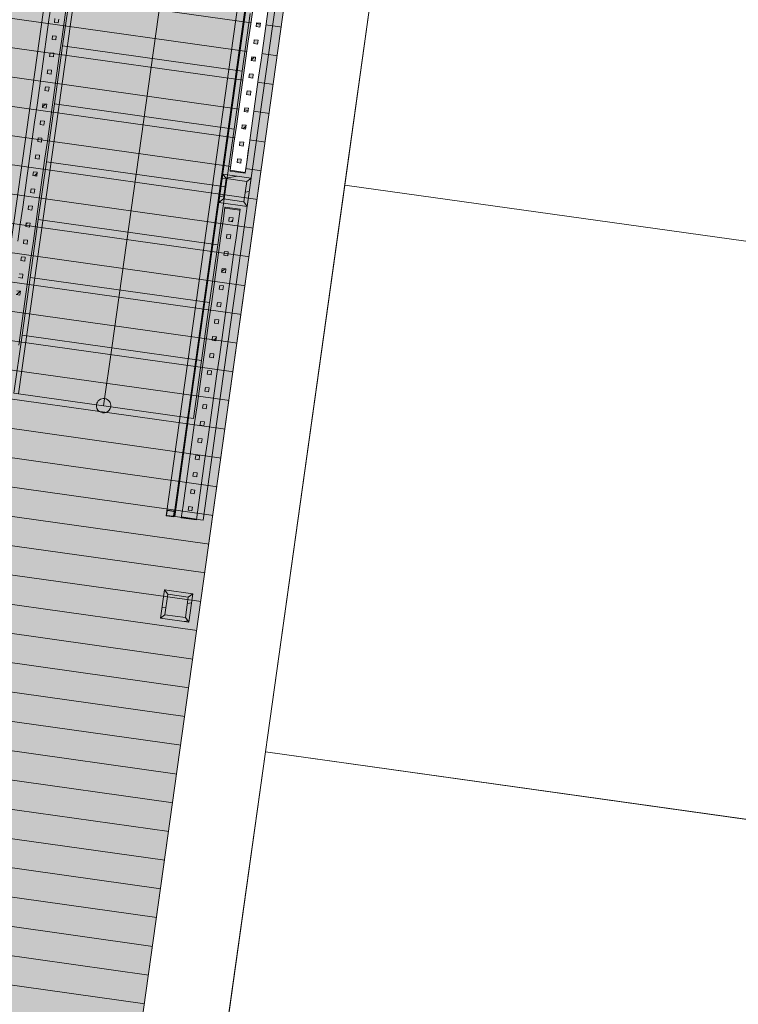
# Model space of a CAD drawing. Header units: millimetres. Extents: x 74467 to 235410, y -65 to 114857.
# Tile 154 of 256: x 97268 to 101035, y 71684 to 76843. Entities that reach past the tile are written whole.
import ezdxf

# ---------------------------------------------------------------- set-up
doc = ezdxf.new("R2010")
doc.units = ezdxf.units.MM
doc.header["$MEASUREMENT"] = 0
doc.linetypes.add('Kriipsjoon', pattern=[3527.298, 2469.2356, -1058.0624])
doc.linetypes.add('Wipeout_Contour', pattern=[1000, 0, -1000])
for name, color, linetype in [('00 Kunstikonkursi LÜ jaoks asendi 2D', 7, 'Continuous'), ('1235 Vahelaed.AR', 7, 'Continuous'), ('1251 Rõdupiirded.AR', 7, 'Continuous'), ('1253 Rõdutrepid.AR', 7, 'Continuous'), ('1253 Terrassipostid.AR', 7, 'Continuous'), ('1253 Välisterrassid.AR', 7, 'Continuous')]:
    doc.layers.add(name, color=color, linetype=linetype)
pattern_1 = [(45, (0, 0), (-159.09903, 159.09903), []), (45, (-53.03, 53.03), (-159.09903, 159.09903), [])]
pattern_2 = [(10, (0, 0), (-15.628336, 88.632695), [])]

# ---------------------------------------------------------------- blocks, each defined once
blk = doc.blocks.new('Slab_2_1', base_point=(97924.2, 91486.6))
at = {"layer": '1253 Välisterrassid.AR', "linetype": 'Continuous', "lineweight": 13, "true_color": 0xcdcecd}
h = blk.add_hatch(dxfattribs=at)
h.set_pattern_fill('Põrandalaud_0001', color=254, style=0, pattern_type=2)
h.set_pattern_definition([(352, (109408.39, 80356.21), (21.1543, 150.5207), [])])
h.paths.add_polyline_path([(97924.2, 91486.6), (94848.5, 69601.6), (97576.7, 69218.2), (100269, 88374.9), (121846.9, 85342.4), (119898.5, 71478.6), (121636.4, 71234.4), (123968.3, 87826.3)])
at = {"layer": '1253 Välisterrassid.AR', "color": 7, "linetype": 'Continuous', "lineweight": 13, "flags": 128}
blk.add_lwpolyline([(97924.2, 91486.6), (123968.3, 87826.3), (121636.4, 71234.4), (119898.5, 71478.6), (121846.9, 85342.4), (100269, 88374.9), (97576.7, 69218.2), (94848.5, 69601.6)], close=True, dxfattribs=at)
blk = doc.blocks.new('Slab_18_1', base_point=(93030.2, 94685.9))
at = {"color": 254, "linetype": 'Wipeout_Contour', "lineweight": 0, "ltscale": 774606.085274}
blk.add_wipeout([(93030.2, 94685.9), (90077.6, 73665.2), (95019, 72970.7), (98070.9, 94685.9), (96652.6, 94685.9), (94919.6, 94685.9)], dxfattribs=at).dxf.layer = '1235 Vahelaed.AR'
blk = doc.blocks.new('Stair_1_1')
at = {"layer": '1253 Rõdutrepid.AR', "linetype": 'Continuous', "lineweight": 0, "true_color": 0x000000}
blk.add_hatch(color=178, dxfattribs=at).paths.add_polyline_path([(97670.5, 74825.5, 1), (97744.8, 74815.1, 1)])
at = {"layer": '1253 Rõdutrepid.AR', "color": 7, "linetype": 'Continuous', "lineweight": 13}
for p, q in [((97113.5, 74903.8), (98136.1, 82180.3)), ((98284.6, 82159.4), (97262, 74882.9)), ((98153.2, 74757.7), (99175.9, 82034.2)), ((99324.4, 82013.3), (98301.8, 74736.8)), ((97750.2, 75123.5), (98687.7, 81793.6)), ((97492.9, 76705.5), (97535.5, 77008.7)), ((98476.3, 76876.5), (98433.7, 76573.3)), ((97450.3, 76402.3), (97492.9, 76705.5)), ((97492.9, 76705.5), (98433.7, 76573.3)), ((98433.7, 76573.3), (97492.9, 76705.5)), ((98433.7, 76573.3), (98391.1, 76270.1)), ((97407.7, 76099.2), (97450.3, 76402.3)), ((97450.3, 76402.3), (98391.1, 76270.1)), ((98391.1, 76270.1), (97450.3, 76402.3)), ((98391.1, 76270.1), (98348.4, 75966.9)), ((97365.1, 75796), (97407.7, 76099.2)), ((97407.7, 76099.2), (98348.4, 75966.9)), ((98348.4, 75966.9), (97407.7, 76099.2)), ((98348.4, 75966.9), (98305.8, 75663.8)), ((97322.5, 75492.8), (97365.1, 75796)), ((97365.1, 75796), (98305.8, 75663.8)), ((98305.8, 75663.8), (97365.1, 75796)), ((98305.8, 75663.8), (98263.2, 75360.6)), ((97279.9, 75189.6), (97322.5, 75492.8)), ((97322.5, 75492.8), (98263.2, 75360.6)), ((98263.2, 75360.6), (97322.5, 75492.8)), ((98263.2, 75360.6), (98220.6, 75057.4)), ((97237.2, 74886.4), (97279.9, 75189.6)), ((97279.9, 75189.6), (98220.6, 75057.4)), ((98220.6, 75057.4), (97279.9, 75189.6)), ((97707.6, 74820.3), (97750.2, 75123.5)), ((98220.6, 75057.4), (98178, 74754.2)), ((98178, 74754.2), (97237.2, 74886.4)), ((98080.6, 74240.7), (98153.2, 74757.7)), ((98301.8, 74736.8), (98229.1, 74219.8)), ((98229.1, 74219.8), (98080.6, 74240.7))]:
    blk.add_line(p, q, dxfattribs=at)
at = {"layer": '1253 Rõdutrepid.AR', "color": 7, "linetype": 'Continuous', "lineweight": 13, "flags": 128}
blk.add_lwpolyline([(97670.5, 74825.5, -1), (97744.8, 74815.1, -1)], format="xyb", close=True, dxfattribs=at)
blk = doc.blocks.new('Curtain Wall_7_1')
at = {"layer": '1251 Rõdupiirded.AR', "color": 7, "linetype": 'Continuous', "lineweight": 13, "flags": 128}
for points in [[(98649.8, 78039.7), (98641.3, 77979.1), (98628.8, 77890), (98616.3, 77800.9), (98603.8, 77711.8), (98591.2, 77622.6), (98578.7, 77533.5), (98566.2, 77444.4), (98553.7, 77355.3), (98541.1, 77266.1), (98528.6, 77177), (98516.1, 77087.9), (98503.6, 76998.8), (98491, 76909.6), (98478.5, 76820.5), (98466, 76731.4), (98453.5, 76642.3), (98440.9, 76553.2), (98428.4, 76464), (98415.9, 76374.9), (98403.4, 76285.8), (98390.8, 76196.7), (98378.3, 76107.5), (98370.1, 76049.3)], [(98729.1, 78028.6), (98720.6, 77968), (98708, 77878.9), (98695.5, 77789.8), (98683, 77700.6), (98670.5, 77611.5), (98657.9, 77522.4), (98645.4, 77433.3), (98632.9, 77344.1), (98620.4, 77255), (98607.8, 77165.9), (98595.3, 77076.8), (98582.8, 76987.6), (98570.3, 76898.5), (98557.7, 76809.4), (98545.2, 76720.3), (98532.7, 76631.1), (98520.1, 76542), (98507.6, 76452.9), (98495.1, 76363.8), (98482.6, 76274.6), (98470, 76185.5), (98457.5, 76096.4), (98449.3, 76038.1)], [(98729.1, 78028.6), (98649.8, 78039.7)], [(98370.1, 76049.3), (98449.3, 76038.1)]]:
    blk.add_lwpolyline(points, dxfattribs=at)
at = {"color": 254, "linetype": 'Wipeout_Contour', "lineweight": 0, "ltscale": 1499496.397090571}
blk.add_wipeout([(98478.5, 76820.5), (98508.2, 76816.4), (98509.8, 76827.4), (98529.6, 76824.6), (98528, 76813.6), (98557.7, 76809.4), (98570.3, 76898.5), (98540.5, 76902.7), (98539.3, 76893.9), (98519.5, 76896.7), (98520.7, 76905.5), (98491, 76909.6)], dxfattribs=at).dxf.layer = '1251 Rõdupiirded.AR'
at = {"color": 254, "linetype": 'Wipeout_Contour', "lineweight": 0, "ltscale": 1497944.472191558}
blk.add_wipeout([(98453.5, 76642.3), (98483.2, 76638.1), (98484.7, 76649.2), (98504.5, 76646.4), (98503, 76635.3), (98532.7, 76631.1), (98545.2, 76720.3), (98515.5, 76724.4), (98514.3, 76715.7), (98494.5, 76718.5), (98495.7, 76727.2), (98466, 76731.4)], dxfattribs=at).dxf.layer = '1251 Rõdupiirded.AR'
at = {"color": 254, "linetype": 'Wipeout_Contour', "lineweight": 0, "ltscale": 1494845.152150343}
blk.add_wipeout([(98403.4, 76285.8), (98433.1, 76281.6), (98434.6, 76292.7), (98454.4, 76289.9), (98452.9, 76278.8), (98482.6, 76274.6), (98495.1, 76363.8), (98465.4, 76367.9), (98464.2, 76359.2), (98444.4, 76362), (98445.6, 76370.7), (98415.9, 76374.9)], dxfattribs=at).dxf.layer = '1251 Rõdupiirded.AR'
at = {"color": 254, "linetype": 'Wipeout_Contour', "lineweight": 0, "ltscale": 995373.622584}
blk.add_wipeout([(98386.7, 76167.4), (98378.3, 76107.5), (98408, 76103.4), (98409.6, 76114.4), (98429.4, 76111.6), (98427.8, 76100.6), (98457.5, 76096.4), (98465.9, 76156.2)], dxfattribs=at).dxf.layer = '1251 Rõdupiirded.AR'
at = {"color": 254, "linetype": 'Wipeout_Contour', "lineweight": 0, "ltscale": 499899.814595}
blk.add_wipeout([(98491.9, 76915.8), (98491, 76909.6), (98520.7, 76905.5), (98521.6, 76911.6)], dxfattribs=at).dxf.layer = '1251 Rõdupiirded.AR'
at = {"color": 254, "linetype": 'Wipeout_Contour', "lineweight": 0, "ltscale": 1498720.246405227}
blk.add_wipeout([(98466, 76731.4), (98495.7, 76727.2), (98497.2, 76738.3), (98517, 76735.5), (98515.5, 76724.4), (98545.2, 76720.3), (98557.7, 76809.4), (98528, 76813.6), (98526.8, 76804.8), (98507, 76807.6), (98508.2, 76816.4), (98478.5, 76820.5)], dxfattribs=at).dxf.layer = '1251 Rõdupiirded.AR'
at = {"color": 254, "linetype": 'Wipeout_Contour', "lineweight": 0, "ltscale": 1497169.075072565}
blk.add_wipeout([(98440.9, 76553.2), (98470.6, 76549), (98472.2, 76560), (98492, 76557.2), (98490.4, 76546.2), (98520.1, 76542), (98532.7, 76631.1), (98503, 76635.3), (98501.7, 76626.6), (98481.9, 76629.3), (98483.2, 76638.1), (98453.5, 76642.3)], dxfattribs=at).dxf.layer = '1251 Rõdupiirded.AR'
at = {"color": 254, "linetype": 'Wipeout_Contour', "lineweight": 0, "ltscale": 1495619.41442606}
blk.add_wipeout([(98415.9, 76374.9), (98445.6, 76370.7), (98447.1, 76381.8), (98466.9, 76379), (98465.4, 76367.9), (98495.1, 76363.8), (98507.6, 76452.9), (98477.9, 76457.1), (98476.7, 76448.3), (98456.9, 76451.1), (98458.1, 76459.9), (98428.4, 76464)], dxfattribs=at).dxf.layer = '1251 Rõdupiirded.AR'
at = {"color": 254, "linetype": 'Wipeout_Contour', "lineweight": 0, "ltscale": 1494071.269281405}
blk.add_wipeout([(98390.8, 76196.7), (98420.5, 76192.5), (98422.1, 76203.5), (98441.9, 76200.7), (98440.3, 76189.7), (98470, 76185.5), (98482.6, 76274.6), (98452.9, 76278.8), (98451.6, 76270.1), (98431.8, 76272.8), (98433.1, 76281.6), (98403.4, 76285.8)], dxfattribs=at).dxf.layer = '1251 Rõdupiirded.AR'
at = {"color": 254, "linetype": 'Wipeout_Contour', "lineweight": 0, "ltscale": 995182.853075}
blk.add_wipeout([(98378.3, 76107.5), (98370.8, 76054.2), (98450, 76043.1), (98457.5, 76096.4), (98427.8, 76100.6), (98426.6, 76091.8), (98406.8, 76094.6), (98408, 76103.4)], dxfattribs=at).dxf.layer = '1251 Rõdupiirded.AR'
at = {"layer": '1251 Rõdupiirded.AR', "linetype": 'Continuous', "lineweight": 13, "true_color": 0x8c8d8c}
h = blk.add_hatch(dxfattribs=at)
h.set_pattern_fill('Teras_0001', color=252, style=0, pattern_type=2)
h.set_pattern_definition(pattern_1)
h.paths.add_polyline_path([(98507, 76807.6), (98526.8, 76804.8), (98529.6, 76824.6), (98509.8, 76827.4)])
h = blk.add_hatch(dxfattribs=at)
h.set_pattern_fill('Teras_0001', color=252, style=0, pattern_type=2)
h.set_pattern_definition(pattern_1)
h.paths.add_polyline_path([(98494.5, 76718.5), (98514.3, 76715.7), (98517, 76735.5), (98497.2, 76738.3)])
h = blk.add_hatch(dxfattribs=at)
h.set_pattern_fill('Teras_0001', color=252, style=0, pattern_type=2)
h.set_pattern_definition(pattern_1)
h.paths.add_polyline_path([(98481.9, 76629.3), (98501.7, 76626.6), (98504.5, 76646.4), (98484.7, 76649.2)])
h = blk.add_hatch(dxfattribs=at)
h.set_pattern_fill('Teras_0001', color=252, style=0, pattern_type=2)
h.set_pattern_definition(pattern_1)
h.paths.add_polyline_path([(98444.4, 76362), (98464.2, 76359.2), (98466.9, 76379), (98447.1, 76381.8)])
h = blk.add_hatch(dxfattribs=at)
h.set_pattern_fill('Teras_0001', color=252, style=0, pattern_type=2)
h.set_pattern_definition(pattern_1)
h.paths.add_polyline_path([(98431.8, 76272.8), (98451.6, 76270.1), (98454.4, 76289.9), (98434.6, 76292.7)])
h = blk.add_hatch(dxfattribs=at)
h.set_pattern_fill('Teras_0001', color=252, style=0, pattern_type=2)
h.set_pattern_definition(pattern_1)
h.paths.add_polyline_path([(98406.8, 76094.6), (98426.6, 76091.8), (98429.4, 76111.6), (98409.6, 76114.4)])
h = blk.add_hatch(dxfattribs=at)
h.set_pattern_fill('Teras_0001', color=252, style=0, pattern_type=2)
h.set_pattern_definition(pattern_1)
h.paths.add_polyline_path([(98370.8, 76054.2), (98370.1, 76049.3), (98449.3, 76038.1), (98450, 76043.1)])
at = {"layer": '1251 Rõdupiirded.AR', "color": 7, "linetype": 'Continuous', "lineweight": 15}
for p, q in [((98491.9, 76915.8), (98491.9, 76915.8)), ((98370.8, 76054.2), (98370.1, 76049.3)), ((98370.8, 76054.2), (98450, 76043.1)), ((98370.1, 76049.3), (98449.3, 76038.1)), ((98450, 76043.1), (98449.3, 76038.1))]:
    blk.add_line(p, q, dxfattribs=at)
at = {"layer": '1251 Rõdupiirded.AR', "color": 7, "linetype": 'Continuous', "lineweight": 13}
for p, q in [((98509.8, 76827.4), (98507, 76807.6)), ((98509.8, 76827.4), (98529.6, 76824.6)), ((98507, 76807.6), (98526.8, 76804.8)), ((98529.6, 76824.6), (98526.8, 76804.8)), ((98497.2, 76738.3), (98494.5, 76718.5)), ((98497.2, 76738.3), (98517, 76735.5)), ((98517, 76735.5), (98514.3, 76715.7)), ((98494.5, 76718.5), (98514.3, 76715.7)), ((98484.7, 76649.2), (98481.9, 76629.3)), ((98481.9, 76629.3), (98501.7, 76626.6)), ((98484.7, 76649.2), (98504.5, 76646.4)), ((98504.5, 76646.4), (98501.7, 76626.6)), ((98447.1, 76381.8), (98444.4, 76362)), ((98444.4, 76362), (98464.2, 76359.2)), ((98447.1, 76381.8), (98466.9, 76379)), ((98466.9, 76379), (98464.2, 76359.2)), ((98434.6, 76292.7), (98431.8, 76272.8)), ((98431.8, 76272.8), (98451.6, 76270.1)), ((98434.6, 76292.7), (98454.4, 76289.9)), ((98454.4, 76289.9), (98451.6, 76270.1)), ((98409.6, 76114.4), (98406.8, 76094.6)), ((98409.6, 76114.4), (98429.4, 76111.6)), ((98429.4, 76111.6), (98426.6, 76091.8)), ((98406.8, 76094.6), (98426.6, 76091.8))]:
    blk.add_line(p, q, dxfattribs=at)
at = {"color": 254, "linetype": 'Wipeout_Contour', "lineweight": 0, "ltscale": 500038.813151}
blk.add_wipeout([(98540.5, 76902.7), (98570.3, 76898.5), (98571.1, 76904.6), (98541.4, 76908.8)], dxfattribs=at).dxf.layer = '1251 Rõdupiirded.AR'
at = {"color": 254, "linetype": 'Wipeout_Contour', "lineweight": 0, "ltscale": 1496394.055634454}
blk.add_wipeout([(98428.4, 76464), (98458.1, 76459.9), (98459.7, 76470.9), (98479.5, 76468.1), (98477.9, 76457.1), (98507.6, 76452.9), (98520.1, 76542), (98490.4, 76546.2), (98489.2, 76537.4), (98469.4, 76540.2), (98470.6, 76549), (98440.9, 76553.2)], dxfattribs=at).dxf.layer = '1251 Rõdupiirded.AR'
at = {"color": 254, "linetype": 'Wipeout_Contour', "lineweight": 0, "ltscale": 995732.922155}
blk.add_wipeout([(98390.8, 76196.7), (98386.7, 76167.4), (98465.9, 76156.2), (98470, 76185.5), (98440.3, 76189.7), (98439.1, 76180.9), (98419.3, 76183.7), (98420.5, 76192.5)], dxfattribs=at).dxf.layer = '1251 Rõdupiirded.AR'
at = {"layer": '1251 Rõdupiirded.AR', "linetype": 'Continuous', "lineweight": 13, "true_color": 0x8c8d8c}
h = blk.add_hatch(dxfattribs=at)
h.set_pattern_fill('Teras_0001', color=252, style=0, pattern_type=2)
h.set_pattern_definition(pattern_1)
h.paths.add_polyline_path([(98571.1, 76904.6), (98571.1, 76904.7), (98491.9, 76915.8), (98491.9, 76915.8)])
h = blk.add_hatch(dxfattribs=at)
h.set_pattern_fill('Teras_0001', color=252, style=0, pattern_type=2)
h.set_pattern_definition(pattern_1)
h.paths.add_polyline_path([(98521.6, 76911.6), (98519.5, 76896.7), (98539.3, 76893.9), (98541.4, 76908.8)])
h = blk.add_hatch(dxfattribs=at)
h.set_pattern_fill('Teras_0001', color=252, style=0, pattern_type=2)
h.set_pattern_definition(pattern_1)
h.paths.add_polyline_path([(98469.4, 76540.2), (98489.2, 76537.4), (98492, 76557.2), (98472.2, 76560)])
h = blk.add_hatch(dxfattribs=at)
h.set_pattern_fill('Teras_0001', color=252, style=0, pattern_type=2)
h.set_pattern_definition(pattern_1)
h.paths.add_polyline_path([(98456.9, 76451.1), (98476.7, 76448.3), (98479.5, 76468.1), (98459.7, 76470.9)])
h = blk.add_hatch(dxfattribs=at)
h.set_pattern_fill('Teras_0001', color=252, style=0, pattern_type=2)
h.set_pattern_definition(pattern_1)
h.paths.add_polyline_path([(98419.3, 76183.7), (98439.1, 76180.9), (98441.9, 76200.7), (98422.1, 76203.5)])
at = {"layer": '1251 Rõdupiirded.AR', "color": 7, "linetype": 'Continuous', "lineweight": 15}
for p, q in [((98491.9, 76915.8), (98521.6, 76911.6)), ((98491.9, 76915.8), (98571.1, 76904.7)), ((98541.4, 76908.8), (98571.1, 76904.6)), ((98571.1, 76904.7), (98571.1, 76904.6))]:
    blk.add_line(p, q, dxfattribs=at)
at = {"layer": '1251 Rõdupiirded.AR', "color": 7, "linetype": 'Continuous', "lineweight": 13}
for p, q in [((98521.6, 76911.6), (98519.5, 76896.7)), ((98519.5, 76896.7), (98539.3, 76893.9)), ((98541.4, 76908.8), (98539.3, 76893.9)), ((98472.2, 76560), (98469.4, 76540.2)), ((98469.4, 76540.2), (98489.2, 76537.4)), ((98472.2, 76560), (98492, 76557.2)), ((98492, 76557.2), (98489.2, 76537.4)), ((98459.7, 76470.9), (98456.9, 76451.1)), ((98459.7, 76470.9), (98479.5, 76468.1)), ((98479.5, 76468.1), (98476.7, 76448.3)), ((98456.9, 76451.1), (98476.7, 76448.3)), ((98422.1, 76203.5), (98419.3, 76183.7)), ((98419.3, 76183.7), (98439.1, 76180.9)), ((98422.1, 76203.5), (98441.9, 76200.7)), ((98441.9, 76200.7), (98439.1, 76180.9))]:
    blk.add_line(p, q, dxfattribs=at)
at = {"layer": '1251 Rõdupiirded.AR', "color": 7, "linetype": 'Continuous', "lineweight": 13, "flags": 128}
for points in [[(98370.8, 76054.2), (98378.3, 76107.5), (98386.7, 76167.4), (98390.8, 76196.7), (98403.4, 76285.8), (98415.9, 76374.9), (98428.4, 76464), (98440.9, 76553.2), (98453.5, 76642.3), (98466, 76731.4), (98478.5, 76820.5), (98491, 76909.6), (98491.9, 76915.8)], [(98450, 76043.1), (98457.5, 76096.4), (98465.9, 76156.2), (98470, 76185.5), (98482.6, 76274.6), (98495.1, 76363.8), (98507.6, 76452.9), (98520.1, 76542), (98532.7, 76631.1), (98545.2, 76720.3), (98557.7, 76809.4), (98570.3, 76898.5), (98571.1, 76904.6)]]:
    blk.add_lwpolyline(points, dxfattribs=at)
blk = doc.blocks.new('Curtain Wall_8_1')
at = {"layer": '1251 Rõdupiirded.AR', "linetype": 'Continuous', "lineweight": 13, "true_color": 0x8c8d8c}
h = blk.add_hatch(dxfattribs=at)
h.set_pattern_fill('Teras_0001', color=252, style=0, pattern_type=2)
h.set_pattern_definition(pattern_1)
h.paths.add_polyline_path([(98422.9, 75850), (98343.7, 75861.1), (98343, 75856.2), (98422.2, 75845)])
h = blk.add_hatch(dxfattribs=at)
h.set_pattern_fill('Teras_0001', color=252, style=0, pattern_type=2)
h.set_pattern_definition(pattern_1)
h.paths.add_polyline_path([(98363.6, 75787.6), (98383.4, 75784.8), (98386.2, 75804.6), (98366.4, 75807.4)])
h = blk.add_hatch(dxfattribs=at)
h.set_pattern_fill('Teras_0001', color=252, style=0, pattern_type=2)
h.set_pattern_definition(pattern_1)
h.paths.add_polyline_path([(98351.1, 75698.5), (98370.9, 75695.7), (98373.7, 75715.5), (98353.9, 75718.3)])
h = blk.add_hatch(dxfattribs=at)
h.set_pattern_fill('Teras_0001', color=252, style=0, pattern_type=2)
h.set_pattern_definition(pattern_1)
h.paths.add_polyline_path([(98338.6, 75609.4), (98358.4, 75606.6), (98361.2, 75626.4), (98341.4, 75629.2)])
h = blk.add_hatch(dxfattribs=at)
h.set_pattern_fill('Teras_0001', color=252, style=0, pattern_type=2)
h.set_pattern_definition(pattern_1)
h.paths.add_polyline_path([(98326.1, 75520.2), (98345.9, 75517.5), (98348.6, 75537.3), (98328.8, 75540.1)])
h = blk.add_hatch(dxfattribs=at)
h.set_pattern_fill('Teras_0001', color=252, style=0, pattern_type=2)
h.set_pattern_definition(pattern_1)
h.paths.add_polyline_path([(98313.5, 75431.1), (98333.3, 75428.3), (98336.1, 75448.1), (98316.3, 75450.9)])
h = blk.add_hatch(dxfattribs=at)
h.set_pattern_fill('Teras_0001', color=252, style=0, pattern_type=2)
h.set_pattern_definition(pattern_1)
h.paths.add_polyline_path([(98301, 75342), (98320.8, 75339.2), (98323.6, 75359), (98303.8, 75361.8)])
h = blk.add_hatch(dxfattribs=at)
h.set_pattern_fill('Teras_0001', color=252, style=0, pattern_type=2)
h.set_pattern_definition(pattern_1)
h.paths.add_polyline_path([(98288.5, 75252.9), (98308.3, 75250.1), (98311.1, 75269.9), (98291.3, 75272.7)])
h = blk.add_hatch(dxfattribs=at)
h.set_pattern_fill('Teras_0001', color=252, style=0, pattern_type=2)
h.set_pattern_definition(pattern_1)
h.paths.add_polyline_path([(98276, 75163.7), (98295.8, 75161), (98298.5, 75180.8), (98278.7, 75183.6)])
h = blk.add_hatch(dxfattribs=at)
h.set_pattern_fill('Teras_0001', color=252, style=0, pattern_type=2)
h.set_pattern_definition(pattern_1)
h.paths.add_polyline_path([(98263.4, 75074.6), (98283.2, 75071.8), (98286, 75091.6), (98266.2, 75094.4)])
h = blk.add_hatch(dxfattribs=at)
h.set_pattern_fill('Teras_0001', color=252, style=0, pattern_type=2)
h.set_pattern_definition(pattern_1)
h.paths.add_polyline_path([(98250.9, 74985.5), (98270.7, 74982.7), (98273.5, 75002.5), (98253.7, 75005.3)])
h = blk.add_hatch(dxfattribs=at)
h.set_pattern_fill('Teras_0001', color=252, style=0, pattern_type=2)
h.set_pattern_definition(pattern_1)
h.paths.add_polyline_path([(98238.4, 74896.4), (98258.2, 74893.6), (98261, 74913.4), (98241.2, 74916.2)])
h = blk.add_hatch(dxfattribs=at)
h.set_pattern_fill('Teras_0001', color=252, style=0, pattern_type=2)
h.set_pattern_definition(pattern_1)
h.paths.add_polyline_path([(98225.9, 74807.3), (98245.7, 74804.5), (98248.4, 74824.3), (98228.6, 74827.1)])
h = blk.add_hatch(dxfattribs=at)
h.set_pattern_fill('Teras_0001', color=252, style=0, pattern_type=2)
h.set_pattern_definition(pattern_1)
h.paths.add_polyline_path([(98213.3, 74718.1), (98233.1, 74715.3), (98235.9, 74735.2), (98216.1, 74737.9)])
h = blk.add_hatch(dxfattribs=at)
h.set_pattern_fill('Teras_0001', color=252, style=0, pattern_type=2)
h.set_pattern_definition(pattern_1)
h.paths.add_polyline_path([(98200.8, 74629), (98220.6, 74626.2), (98223.4, 74646), (98203.6, 74648.8)])
h = blk.add_hatch(dxfattribs=at)
h.set_pattern_fill('Teras_0001', color=252, style=0, pattern_type=2)
h.set_pattern_definition(pattern_1)
h.paths.add_polyline_path([(98188.3, 74539.9), (98208.1, 74537.1), (98210.9, 74556.9), (98191.1, 74559.7)])
h = blk.add_hatch(dxfattribs=at)
h.set_pattern_fill('Teras_0001', color=252, style=0, pattern_type=2)
h.set_pattern_definition(pattern_1)
h.paths.add_polyline_path([(98175.8, 74450.8), (98195.6, 74448), (98198.3, 74467.8), (98178.5, 74470.6)])
h = blk.add_hatch(dxfattribs=at)
h.set_pattern_fill('Teras_0001', color=252, style=0, pattern_type=2)
h.set_pattern_definition(pattern_1)
h.paths.add_polyline_path([(98163.2, 74361.6), (98183, 74358.8), (98185.8, 74378.7), (98166, 74381.4)])
h = blk.add_hatch(dxfattribs=at)
h.set_pattern_fill('Teras_0001', color=252, style=0, pattern_type=2)
h.set_pattern_definition(pattern_1)
h.paths.add_polyline_path([(98150.7, 74272.5), (98170.5, 74269.7), (98173.3, 74289.5), (98153.5, 74292.3)])
h = blk.add_hatch(dxfattribs=at)
h.set_pattern_fill('Teras_0001', color=252, style=0, pattern_type=2)
h.set_pattern_definition(pattern_1)
h.paths.add_polyline_path([(98194.7, 74226.5), (98115.5, 74237.6), (98114.8, 74232.7), (98194, 74221.5)])
at = {"layer": '1251 Rõdupiirded.AR', "color": 7, "linetype": 'Continuous', "lineweight": 15}
for p, q in [((98343.7, 75861.1), (98343, 75856.2)), ((98343, 75856.2), (98422.2, 75845)), ((98343.7, 75861.1), (98422.9, 75850)), ((98422.9, 75850), (98422.2, 75845)), ((98115.5, 74237.6), (98114.8, 74232.7)), ((98114.8, 74232.7), (98194, 74221.5)), ((98115.5, 74237.6), (98194.7, 74226.5)), ((98194.7, 74226.5), (98194, 74221.5))]:
    blk.add_line(p, q, dxfattribs=at)
at = {"layer": '1251 Rõdupiirded.AR', "color": 7, "linetype": 'Continuous', "lineweight": 13}
for p, q in [((98366.4, 75807.4), (98363.6, 75787.6)), ((98366.4, 75807.4), (98386.2, 75804.6)), ((98386.2, 75804.6), (98383.4, 75784.8)), ((98363.6, 75787.6), (98383.4, 75784.8)), ((98353.9, 75718.3), (98351.1, 75698.5)), ((98351.1, 75698.5), (98370.9, 75695.7)), ((98353.9, 75718.3), (98373.7, 75715.5)), ((98373.7, 75715.5), (98370.9, 75695.7)), ((98341.4, 75629.2), (98338.6, 75609.4)), ((98338.6, 75609.4), (98358.4, 75606.6)), ((98341.4, 75629.2), (98361.2, 75626.4)), ((98361.2, 75626.4), (98358.4, 75606.6)), ((98328.8, 75540.1), (98326.1, 75520.2)), ((98328.8, 75540.1), (98348.6, 75537.3)), ((98348.6, 75537.3), (98345.9, 75517.5)), ((98326.1, 75520.2), (98345.9, 75517.5)), ((98316.3, 75450.9), (98313.5, 75431.1)), ((98316.3, 75450.9), (98336.1, 75448.1)), ((98336.1, 75448.1), (98333.3, 75428.3)), ((98313.5, 75431.1), (98333.3, 75428.3)), ((98303.8, 75361.8), (98301, 75342)), ((98301, 75342), (98320.8, 75339.2)), ((98303.8, 75361.8), (98323.6, 75359)), ((98323.6, 75359), (98320.8, 75339.2)), ((98291.3, 75272.7), (98288.5, 75252.9)), ((98288.5, 75252.9), (98308.3, 75250.1)), ((98291.3, 75272.7), (98311.1, 75269.9)), ((98311.1, 75269.9), (98308.3, 75250.1)), ((98278.7, 75183.6), (98276, 75163.7)), ((98278.7, 75183.6), (98298.5, 75180.8)), ((98298.5, 75180.8), (98295.8, 75161)), ((98276, 75163.7), (98295.8, 75161)), ((98266.2, 75094.4), (98263.4, 75074.6)), ((98263.4, 75074.6), (98283.2, 75071.8)), ((98266.2, 75094.4), (98286, 75091.6)), ((98286, 75091.6), (98283.2, 75071.8)), ((98253.7, 75005.3), (98250.9, 74985.5)), ((98250.9, 74985.5), (98270.7, 74982.7)), ((98253.7, 75005.3), (98273.5, 75002.5)), ((98273.5, 75002.5), (98270.7, 74982.7)), ((98241.2, 74916.2), (98238.4, 74896.4)), ((98238.4, 74896.4), (98258.2, 74893.6)), ((98241.2, 74916.2), (98261, 74913.4)), ((98261, 74913.4), (98258.2, 74893.6)), ((98228.6, 74827.1), (98225.9, 74807.3)), ((98228.6, 74827.1), (98248.4, 74824.3)), ((98248.4, 74824.3), (98245.7, 74804.5)), ((98225.9, 74807.3), (98245.7, 74804.5)), ((98216.1, 74737.9), (98213.3, 74718.1)), ((98213.3, 74718.1), (98233.1, 74715.3)), ((98216.1, 74737.9), (98235.9, 74735.2)), ((98235.9, 74735.2), (98233.1, 74715.3)), ((98203.6, 74648.8), (98200.8, 74629)), ((98200.8, 74629), (98220.6, 74626.2)), ((98203.6, 74648.8), (98223.4, 74646)), ((98223.4, 74646), (98220.6, 74626.2)), ((98191.1, 74559.7), (98188.3, 74539.9)), ((98191.1, 74559.7), (98210.9, 74556.9)), ((98210.9, 74556.9), (98208.1, 74537.1)), ((98188.3, 74539.9), (98208.1, 74537.1)), ((98178.5, 74470.6), (98175.8, 74450.8)), ((98178.5, 74470.6), (98198.3, 74467.8)), ((98198.3, 74467.8), (98195.6, 74448)), ((98175.8, 74450.8), (98195.6, 74448)), ((98166, 74381.4), (98163.2, 74361.6)), ((98163.2, 74361.6), (98183, 74358.8)), ((98166, 74381.4), (98185.8, 74378.7)), ((98185.8, 74378.7), (98183, 74358.8)), ((98153.5, 74292.3), (98150.7, 74272.5)), ((98150.7, 74272.5), (98170.5, 74269.7)), ((98153.5, 74292.3), (98173.3, 74289.5)), ((98173.3, 74289.5), (98170.5, 74269.7))]:
    blk.add_line(p, q, dxfattribs=at)
at = {"layer": '1251 Rõdupiirded.AR', "color": 7, "linetype": 'Continuous', "lineweight": 13, "flags": 128}
for points in [[(98343.7, 75861.1), (98335.2, 75800.5), (98322.6, 75711.4), (98310.1, 75622.3), (98297.6, 75533.2), (98285.1, 75444.1), (98272.5, 75354.9), (98260, 75265.8), (98247.5, 75176.7), (98235, 75087.6), (98222.4, 74998.4), (98209.9, 74909.3), (98197.4, 74820.2), (98184.8, 74731.1), (98172.3, 74641.9), (98159.8, 74552.8), (98147.3, 74463.7), (98134.7, 74374.6), (98122.2, 74285.4), (98114.8, 74232.7)], [(98422.9, 75850), (98414.4, 75789.4), (98401.9, 75700.3), (98389.3, 75611.2), (98376.8, 75522), (98364.3, 75432.9), (98351.8, 75343.8), (98339.2, 75254.7), (98326.7, 75165.5), (98314.2, 75076.4), (98301.6, 74987.3), (98289.1, 74898.2), (98276.6, 74809.1), (98264.1, 74719.9), (98251.5, 74630.8), (98239, 74541.7), (98226.5, 74452.6), (98214, 74363.4), (98201.4, 74274.3), (98194, 74221.5)], [(98422.9, 75850), (98343.7, 75861.1)], [(98114.8, 74232.7), (98194, 74221.5)]]:
    blk.add_lwpolyline(points, dxfattribs=at)
blk = doc.blocks.new('Curtain Wall_9_1')
at = {"layer": '1251 Rõdupiirded.AR', "linetype": 'Continuous', "lineweight": 13, "true_color": 0x8c8d8c}
h = blk.add_hatch(dxfattribs=at)
h.set_pattern_fill('Teras_0001', color=252, style=0, pattern_type=2)
h.set_pattern_definition(pattern_1)
h.paths.add_polyline_path([(97449.6, 76828.8), (97469.4, 76826), (97472.2, 76845.8), (97452.4, 76848.6)])
h = blk.add_hatch(dxfattribs=at)
h.set_pattern_fill('Teras_0001', color=252, style=0, pattern_type=2)
h.set_pattern_definition(pattern_1)
h.paths.add_polyline_path([(97437.1, 76739.6), (97456.9, 76736.8), (97459.7, 76756.7), (97439.9, 76759.4)])
h = blk.add_hatch(dxfattribs=at)
h.set_pattern_fill('Teras_0001', color=252, style=0, pattern_type=2)
h.set_pattern_definition(pattern_1)
h.paths.add_polyline_path([(97424.6, 76650.5), (97444.4, 76647.7), (97447.2, 76667.5), (97427.4, 76670.3)])
h = blk.add_hatch(dxfattribs=at)
h.set_pattern_fill('Teras_0001', color=252, style=0, pattern_type=2)
h.set_pattern_definition(pattern_1)
h.paths.add_polyline_path([(97412.1, 76561.4), (97431.9, 76558.6), (97434.7, 76578.4), (97414.8, 76581.2)])
h = blk.add_hatch(dxfattribs=at)
h.set_pattern_fill('Teras_0001', color=252, style=0, pattern_type=2)
h.set_pattern_definition(pattern_1)
h.paths.add_polyline_path([(97399.5, 76472.3), (97419.3, 76469.5), (97422.1, 76489.3), (97402.3, 76492.1)])
h = blk.add_hatch(dxfattribs=at)
h.set_pattern_fill('Teras_0001', color=252, style=0, pattern_type=2)
h.set_pattern_definition(pattern_1)
h.paths.add_polyline_path([(97387, 76383.1), (97406.8, 76380.4), (97409.6, 76400.2), (97389.8, 76402.9)])
h = blk.add_hatch(dxfattribs=at)
h.set_pattern_fill('Teras_0001', color=252, style=0, pattern_type=2)
h.set_pattern_definition(pattern_1)
h.paths.add_polyline_path([(97374.5, 76294), (97394.3, 76291.2), (97397.1, 76311), (97377.3, 76313.8)])
h = blk.add_hatch(dxfattribs=at)
h.set_pattern_fill('Teras_0001', color=252, style=0, pattern_type=2)
h.set_pattern_definition(pattern_1)
h.paths.add_polyline_path([(97362, 76204.9), (97381.8, 76202.1), (97384.5, 76221.9), (97364.7, 76224.7)])
h = blk.add_hatch(dxfattribs=at)
h.set_pattern_fill('Teras_0001', color=252, style=0, pattern_type=2)
h.set_pattern_definition(pattern_1)
h.paths.add_polyline_path([(97349.4, 76115.8), (97369.2, 76113), (97372, 76132.8), (97352.2, 76135.6)])
h = blk.add_hatch(dxfattribs=at)
h.set_pattern_fill('Teras_0001', color=252, style=0, pattern_type=2)
h.set_pattern_definition(pattern_1)
h.paths.add_polyline_path([(97336.9, 76026.6), (97356.7, 76023.9), (97359.5, 76043.7), (97339.7, 76046.4)])
h = blk.add_hatch(dxfattribs=at)
h.set_pattern_fill('Teras_0001', color=252, style=0, pattern_type=2)
h.set_pattern_definition(pattern_1)
h.paths.add_polyline_path([(97324.4, 75937.5), (97344.2, 75934.7), (97347, 75954.5), (97327.2, 75957.3)])
h = blk.add_hatch(dxfattribs=at)
h.set_pattern_fill('Teras_0001', color=252, style=0, pattern_type=2)
h.set_pattern_definition(pattern_1)
h.paths.add_polyline_path([(97311.9, 75848.4), (97331.7, 75845.6), (97334.4, 75865.4), (97314.6, 75868.2)])
h = blk.add_hatch(dxfattribs=at)
h.set_pattern_fill('Teras_0001', color=252, style=0, pattern_type=2)
h.set_pattern_definition(pattern_1)
h.paths.add_polyline_path([(97299.3, 75759.3), (97319.1, 75756.5), (97321.9, 75776.3), (97302.1, 75779.1)])
h = blk.add_hatch(dxfattribs=at)
h.set_pattern_fill('Teras_0001', color=252, style=0, pattern_type=2)
h.set_pattern_definition(pattern_1)
h.paths.add_polyline_path([(97286.8, 75670.1), (97306.6, 75667.4), (97309.4, 75687.2), (97289.6, 75689.9)])
h = blk.add_hatch(dxfattribs=at)
h.set_pattern_fill('Teras_0001', color=252, style=0, pattern_type=2)
h.set_pattern_definition(pattern_1)
h.paths.add_polyline_path([(97274.3, 75581), (97294.1, 75578.2), (97296.9, 75598), (97277.1, 75600.8)])
h = blk.add_hatch(dxfattribs=at)
h.set_pattern_fill('Teras_0001', color=252, style=0, pattern_type=2)
h.set_pattern_definition(pattern_1)
h.paths.add_polyline_path([(97261.8, 75491.9), (97281.6, 75489.1), (97284.3, 75508.9), (97264.5, 75511.7)])
h = blk.add_hatch(dxfattribs=at)
h.set_pattern_fill('Teras_0001', color=252, style=0, pattern_type=2)
h.set_pattern_definition(pattern_1)
h.paths.add_polyline_path([(97249.2, 75402.8), (97269, 75400), (97271.8, 75419.8), (97252, 75422.6)])
at = {"layer": '1251 Rõdupiirded.AR', "color": 7, "linetype": 'Continuous', "lineweight": 13}
for p, q in [((97452.4, 76848.6), (97449.6, 76828.8)), ((97449.6, 76828.8), (97469.4, 76826)), ((97472.2, 76845.8), (97469.4, 76826)), ((97439.9, 76759.4), (97437.1, 76739.6)), ((97437.1, 76739.6), (97456.9, 76736.8)), ((97439.9, 76759.4), (97459.7, 76756.7)), ((97459.7, 76756.7), (97456.9, 76736.8)), ((97427.4, 76670.3), (97424.6, 76650.5)), ((97424.6, 76650.5), (97444.4, 76647.7)), ((97427.4, 76670.3), (97447.2, 76667.5)), ((97447.2, 76667.5), (97444.4, 76647.7)), ((97414.8, 76581.2), (97412.1, 76561.4)), ((97414.8, 76581.2), (97434.7, 76578.4)), ((97434.7, 76578.4), (97431.9, 76558.6)), ((97412.1, 76561.4), (97431.9, 76558.6)), ((97402.3, 76492.1), (97399.5, 76472.3)), ((97399.5, 76472.3), (97419.3, 76469.5)), ((97402.3, 76492.1), (97422.1, 76489.3)), ((97422.1, 76489.3), (97419.3, 76469.5)), ((97389.8, 76402.9), (97387, 76383.1)), ((97387, 76383.1), (97406.8, 76380.4)), ((97389.8, 76402.9), (97409.6, 76400.2)), ((97409.6, 76400.2), (97406.8, 76380.4)), ((97377.3, 76313.8), (97374.5, 76294)), ((97377.3, 76313.8), (97397.1, 76311)), ((97397.1, 76311), (97394.3, 76291.2)), ((97374.5, 76294), (97394.3, 76291.2)), ((97364.7, 76224.7), (97362, 76204.9)), ((97364.7, 76224.7), (97384.5, 76221.9)), ((97384.5, 76221.9), (97381.8, 76202.1)), ((97362, 76204.9), (97381.8, 76202.1)), ((97352.2, 76135.6), (97349.4, 76115.8)), ((97349.4, 76115.8), (97369.2, 76113)), ((97352.2, 76135.6), (97372, 76132.8)), ((97372, 76132.8), (97369.2, 76113)), ((97339.7, 76046.4), (97336.9, 76026.6)), ((97336.9, 76026.6), (97356.7, 76023.9)), ((97339.7, 76046.4), (97359.5, 76043.7)), ((97359.5, 76043.7), (97356.7, 76023.9)), ((97327.2, 75957.3), (97324.4, 75937.5)), ((97327.2, 75957.3), (97347, 75954.5)), ((97347, 75954.5), (97344.2, 75934.7)), ((97324.4, 75937.5), (97344.2, 75934.7)), ((97314.6, 75868.2), (97311.9, 75848.4)), ((97311.9, 75848.4), (97331.7, 75845.6)), ((97314.6, 75868.2), (97334.4, 75865.4)), ((97334.4, 75865.4), (97331.7, 75845.6)), ((97302.1, 75779.1), (97299.3, 75759.3)), ((97299.3, 75759.3), (97319.1, 75756.5)), ((97302.1, 75779.1), (97321.9, 75776.3)), ((97321.9, 75776.3), (97319.1, 75756.5)), ((97289.6, 75689.9), (97286.8, 75670.1)), ((97286.8, 75670.1), (97306.6, 75667.4)), ((97289.6, 75689.9), (97309.4, 75687.2)), ((97309.4, 75687.2), (97306.6, 75667.4)), ((97277.1, 75600.8), (97274.3, 75581)), ((97277.1, 75600.8), (97296.9, 75598)), ((97296.9, 75598), (97294.1, 75578.2)), ((97274.3, 75581), (97294.1, 75578.2)), ((97261.8, 75491.9), (97281.6, 75489.1)), ((97264.5, 75511.7), (97284.3, 75508.9)), ((97284.3, 75508.9), (97281.6, 75489.1)), ((97249.2, 75402.8), (97269, 75400)), ((97252, 75422.6), (97271.8, 75419.8)), ((97271.8, 75419.8), (97269, 75400))]:
    blk.add_line(p, q, dxfattribs=at)
at = {"layer": '1251 Rõdupiirded.AR', "color": 7, "linetype": 'Continuous', "lineweight": 13, "flags": 128}
for points in [[(97433.7, 76930.8), (97421.2, 76841.7), (97408.6, 76752.6), (97396.1, 76663.4), (97383.6, 76574.3), (97371.1, 76485.2), (97358.5, 76396.1), (97346, 76306.9), (97333.5, 76217.8), (97321, 76128.7), (97308.4, 76039.6), (97295.9, 75950.4), (97283.4, 75861.3), (97270.9, 75772.2), (97258.3, 75683.1)], [(97512.9, 76919.7), (97500.4, 76830.6), (97487.9, 76741.4), (97475.3, 76652.3), (97462.8, 76563.2), (97450.3, 76474.1), (97437.8, 76384.9), (97425.2, 76295.8), (97412.7, 76206.7), (97400.2, 76117.6), (97387.7, 76028.4), (97375.1, 75939.3), (97362.6, 75850.2), (97350.1, 75761.1), (97337.5, 75671.9), (97325, 75582.8), (97312.5, 75493.7), (97300, 75404.6), (97287.4, 75315.4), (97274.9, 75226.3), (97262.4, 75137.2)]]:
    blk.add_lwpolyline(points, dxfattribs=at)
blk = doc.blocks.new('Column_30_1', base_point=(98149.9, 73692))
at = {"layer": '1253 Terrassipostid.AR', "linetype": 'Continuous', "lineweight": 13, "true_color": 0x8c8d8c}
h = blk.add_hatch(dxfattribs=at)
h.set_pattern_fill('Puit_0001', color=252, style=0, pattern_type=2)
h.set_pattern_definition(pattern_2)
h.paths.add_polyline_path([(98026.5, 73855.7), (98005.6, 73707.2), (98029.3, 73725.1), (98044.4, 73832)])
h = blk.add_hatch(dxfattribs=at)
h.set_pattern_fill('Puit_0001', color=252, style=0, pattern_type=2)
h.set_pattern_definition(pattern_2)
h.paths.add_polyline_path([(98175, 73834.9), (98026.5, 73855.7), (98044.4, 73832), (98151.3, 73817)])
h = blk.add_hatch(dxfattribs=at)
h.set_pattern_fill('Puit_0001', color=252, style=0, pattern_type=2)
h.set_pattern_definition(pattern_2)
h.paths.add_polyline_path([(98154.2, 73686.3), (98175, 73834.9), (98151.3, 73817), (98136.3, 73710)])
h = blk.add_hatch(dxfattribs=at)
h.set_pattern_fill('Puit_0001', color=252, style=0, pattern_type=2)
h.set_pattern_definition(pattern_2)
h.paths.add_polyline_path([(98005.6, 73707.2), (98154.2, 73686.3), (98136.3, 73710), (98029.3, 73725.1)])
at = {"layer": '1253 Terrassipostid.AR', "color": 7, "linetype": 'Continuous', "lineweight": 13, "flags": 128}
for points in [[(98026.5, 73855.7), (98005.6, 73707.2)], [(98175, 73834.9), (98026.5, 73855.7)], [(98026.5, 73855.7), (98044.4, 73832)], [(98175, 73834.9), (98151.3, 73817)], [(98154.2, 73686.3), (98175, 73834.9)], [(98029.3, 73725.1), (98044.4, 73832)], [(98044.4, 73832), (98151.3, 73817)], [(98151.3, 73817), (98136.3, 73710)], [(98005.6, 73707.2), (98029.3, 73725.1)], [(98005.6, 73707.2), (98154.2, 73686.3)], [(98136.3, 73710), (98029.3, 73725.1)], [(98136.3, 73710), (98154.2, 73686.3)]]:
    blk.add_lwpolyline(points, dxfattribs=at)
blk = doc.blocks.new('Column_31_1', base_point=(98456.1, 75870.6))
at = {"layer": '1253 Terrassipostid.AR', "linetype": 'Continuous', "lineweight": 13, "true_color": 0x8c8d8c}
h = blk.add_hatch(dxfattribs=at)
h.set_pattern_fill('Puit_0001', color=252, style=0, pattern_type=2)
h.set_pattern_definition(pattern_2)
h.paths.add_polyline_path([(98332.7, 76034.3), (98311.8, 75885.8), (98335.5, 75903.7), (98350.5, 76010.6)])
h = blk.add_hatch(dxfattribs=at)
h.set_pattern_fill('Puit_0001', color=252, style=0, pattern_type=2)
h.set_pattern_definition(pattern_2)
h.paths.add_polyline_path([(98481.2, 76013.5), (98332.7, 76034.3), (98350.5, 76010.6), (98457.5, 75995.6)])
h = blk.add_hatch(dxfattribs=at)
h.set_pattern_fill('Puit_0001', color=252, style=0, pattern_type=2)
h.set_pattern_definition(pattern_2)
h.paths.add_polyline_path([(98460.3, 75864.9), (98481.2, 76013.5), (98457.5, 75995.6), (98442.5, 75888.6)])
h = blk.add_hatch(dxfattribs=at)
h.set_pattern_fill('Puit_0001', color=252, style=0, pattern_type=2)
h.set_pattern_definition(pattern_2)
h.paths.add_polyline_path([(98311.8, 75885.8), (98460.3, 75864.9), (98442.5, 75888.6), (98335.5, 75903.7)])
at = {"layer": '1253 Terrassipostid.AR', "color": 7, "linetype": 'Continuous', "lineweight": 13, "flags": 128}
for points in [[(98332.7, 76034.3), (98311.8, 75885.8)], [(98481.2, 76013.5), (98332.7, 76034.3)], [(98332.7, 76034.3), (98350.5, 76010.6)], [(98335.5, 75903.7), (98350.5, 76010.6)], [(98350.5, 76010.6), (98457.5, 75995.6)], [(98481.2, 76013.5), (98457.5, 75995.6)], [(98460.3, 75864.9), (98481.2, 76013.5)], [(98457.5, 75995.6), (98442.5, 75888.6)], [(98311.8, 75885.8), (98335.5, 75903.7)], [(98442.5, 75888.6), (98335.5, 75903.7)], [(98311.8, 75885.8), (98460.3, 75864.9)], [(98442.5, 75888.6), (98460.3, 75864.9)]]:
    blk.add_lwpolyline(points, dxfattribs=at)
blk = doc.blocks.new('Column_267_1', base_point=(98055.4, 74241))
at = {"layer": '1251 Rõdupiirded.AR', "color": 7, "linetype": 'Continuous', "lineweight": 13, "flags": 128}
blk.add_lwpolyline([(98035.6, 74243.8), (98075.2, 74238.2), (98079.4, 74267.9), (98039.8, 74273.5), (98038.4, 74263.6)], close=True, dxfattribs=at)
blk.add_lwpolyline([(98043.4, 74271), (98075.1, 74266.5, -0.414214), (98076.8, 74264.3), (98073.8, 74242.5, -0.414214), (98071.5, 74240.8), (98039.8, 74245.2, -0.414214), (98038.1, 74247.5), (98041.2, 74269.3, -0.414214)], format="xyb", close=True, dxfattribs=at)
blk = doc.blocks.new('Beam_111_1', base_point=(99142.8, 81978.2))
at = {"layer": '1251 Rõdupiirded.AR', "color": 7, "linetype": 'Continuous', "lineweight": 13}
for p, q in [((98035.6, 74243.8), (99123, 81981)), ((98075.2, 74238.2), (99162.6, 81975.4)), ((98075.2, 74238.2), (98035.6, 74243.8))]:
    blk.add_line(p, q, dxfattribs=at)

msp = doc.modelspace()

# ---------------------------------------------------------------- block references
at = {"layer": '1253 Välisterrassid.AR', "color": 7, "linetype": 'Continuous', "lineweight": 13}
msp.add_blockref('Slab_2_1', (97924.2, 91486.6), dxfattribs=at)

# ---------------------------------------------------------------- next in the draw order: block references
at = {"layer": '1235 Vahelaed.AR', "color": 7, "linetype": 'Continuous', "lineweight": 13}
msp.add_blockref('Slab_18_1', (93030.2, 94685.9), dxfattribs=at)

# ---------------------------------------------------------------- next in the draw order: block references
at = {"layer": '1253 Rõdutrepid.AR', "color": 7, "linetype": 'Continuous', "lineweight": 13}
msp.add_blockref('Stair_1_1', (0, 0), dxfattribs=at)

# ---------------------------------------------------------------- next in the draw order: wipeouts: each hides what was drawn before it
at = {"color": 254, "linetype": 'Wipeout_Contour', "lineweight": 0, "ltscale": 1079437.669537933}
msp.add_wipeout([(97704, 70132.8), (98144.5, 70071.1), (100635.8, 87858.8), (121333.8, 84960), (118963.7, 68037.1), (119411.7, 68027.3), (121836.4, 85338.7), (100257, 88361.1)], dxfattribs=at).dxf.layer = '00 Kunstikonkursi LÜ jaoks asendi 2D'

# ---------------------------------------------------------------- next in the draw order: linework, layer by layer
at = {"layer": '00 Kunstikonkursi LÜ jaoks asendi 2D', "color": 63, "linetype": 'Continuous', "lineweight": 13, "true_color": 0xbcc992}
for p, q in [((100257, 88361.1), (97704, 70132.8)), ((98144.5, 70071.1), (100635.8, 87858.8))]:
    msp.add_line(p, q, dxfattribs=at)

# ---------------------------------------------------------------- next in the draw order: block references
at = {"layer": '1251 Rõdupiirded.AR', "linetype": 'Continuous', "lineweight": 0}
for name in ['Curtain Wall_9_1', 'Curtain Wall_8_1']:
    msp.add_blockref(name, (0, 0), dxfattribs=at)
at = {"layer": '1251 Rõdupiirded.AR', "color": 7, "lineweight": 15}
msp.add_blockref('Column_267_1', (98055.4, 74241), dxfattribs=at)
at = {"layer": '1253 Terrassipostid.AR', "color": 7, "lineweight": 15}
msp.add_blockref('Column_30_1', (98149.9, 73692), dxfattribs=at)

# ---------------------------------------------------------------- next in the draw order: wipeouts: each hides what was drawn before it
at = {"color": 254, "linetype": 'Wipeout_Contour', "lineweight": 0, "ltscale": 499121.736883}
msp.add_wipeout([(98971.7, 75976.9), (98555.6, 73005.9), (101526.6, 72589.8), (101942.7, 75560.8)], dxfattribs=at).dxf.layer = '00 Kunstikonkursi LÜ jaoks asendi 2D'

# ---------------------------------------------------------------- next in the draw order: linework, layer by layer
at = {"layer": '00 Kunstikonkursi LÜ jaoks asendi 2D', "color": 63, "linetype": 'Continuous', "lineweight": 13, "true_color": 0xbcc992}
for p, q in [((98971.7, 75976.9), (98555.6, 73005.9)), ((101942.7, 75560.8), (98971.7, 75976.9)), ((98555.6, 73005.9), (101526.6, 72589.8))]:
    msp.add_line(p, q, dxfattribs=at)

# ---------------------------------------------------------------- next in the draw order: wipeouts: each hides what was drawn before it
at = {"color": 254, "linetype": 'Wipeout_Contour', "lineweight": 0, "ltscale": 507605.780471}
msp.add_wipeout([(99387.8, 78947.9), (98971.7, 75976.9), (101942.7, 75560.8), (102358.9, 78531.8)], dxfattribs=at).dxf.layer = '00 Kunstikonkursi LÜ jaoks asendi 2D'
at = {"color": 254, "linetype": 'Wipeout_Contour', "lineweight": 0, "ltscale": 490834.271378}
msp.add_wipeout([(98144.5, 70071.1), (101115.5, 69655), (101526.6, 72589.8), (98555.6, 73005.9)], dxfattribs=at).dxf.layer = '00 Kunstikonkursi LÜ jaoks asendi 2D'

# ---------------------------------------------------------------- next in the draw order: hatches: boundary and pattern name
at = {"layer": '00 Kunstikonkursi LÜ jaoks asendi 2D', "linetype": 'Continuous', "lineweight": 0, "true_color": 0x161513}
msp.add_hatch(color=168, dxfattribs=at).paths.add_polyline_path([(78643.2, 56207.4), (97573.7, 69203.1), (100257, 88361.1), (121836.4, 85338.7), (119894.5, 71474), (121631.9, 71230), (123957.8, 87832), (97910.8, 91471.6), (94845.4, 69585.2), (80740.1, 71575.3)])

# ---------------------------------------------------------------- next in the draw order: linework, layer by layer
at = {"layer": '00 Kunstikonkursi LÜ jaoks asendi 2D', "color": 63, "linetype": 'Continuous', "lineweight": 13, "true_color": 0xbcc992}
for p, q in [((99387.8, 78947.9), (98971.7, 75976.9)), ((98971.7, 75976.9), (101942.7, 75560.8)), ((98555.6, 73005.9), (98144.5, 70071.1)), ((101526.6, 72589.8), (98555.6, 73005.9))]:
    msp.add_line(p, q, dxfattribs=at)
at = {"layer": '00 Kunstikonkursi LÜ jaoks asendi 2D', "color": 7, "linetype": 'Kriipsjoon', "lineweight": 13, "flags": 128}
msp.add_lwpolyline([(97704, 70132.8), (100257, 88361.1), (121836.4, 85338.7), (119894.5, 71474), (121704.1, 71219.9)], dxfattribs=at)
at = {"layer": '00 Kunstikonkursi LÜ jaoks asendi 2D', "color": 7, "linetype": 'Continuous', "lineweight": 13, "flags": 128}
msp.add_lwpolyline([(98144.5, 70071.1), (101115.5, 69655), (101526.6, 72589.8), (98555.6, 73005.9)], close=True, dxfattribs=at)

# ---------------------------------------------------------------- next in the draw order: block references
at = {"layer": '1251 Rõdupiirded.AR', "linetype": 'Continuous', "lineweight": 0}
msp.add_blockref('Curtain Wall_7_1', (0, 0), dxfattribs=at)

# ---------------------------------------------------------------- next in the draw order: block references
at = {"layer": '1251 Rõdupiirded.AR', "color": 7, "lineweight": 13}
msp.add_blockref('Beam_111_1', (99142.8, 81978.2), dxfattribs=at)
at = {"layer": '1253 Terrassipostid.AR', "color": 7, "lineweight": 15}
msp.add_blockref('Column_31_1', (98456.1, 75870.6), dxfattribs=at)

doc.saveas('drawing.dxf')
